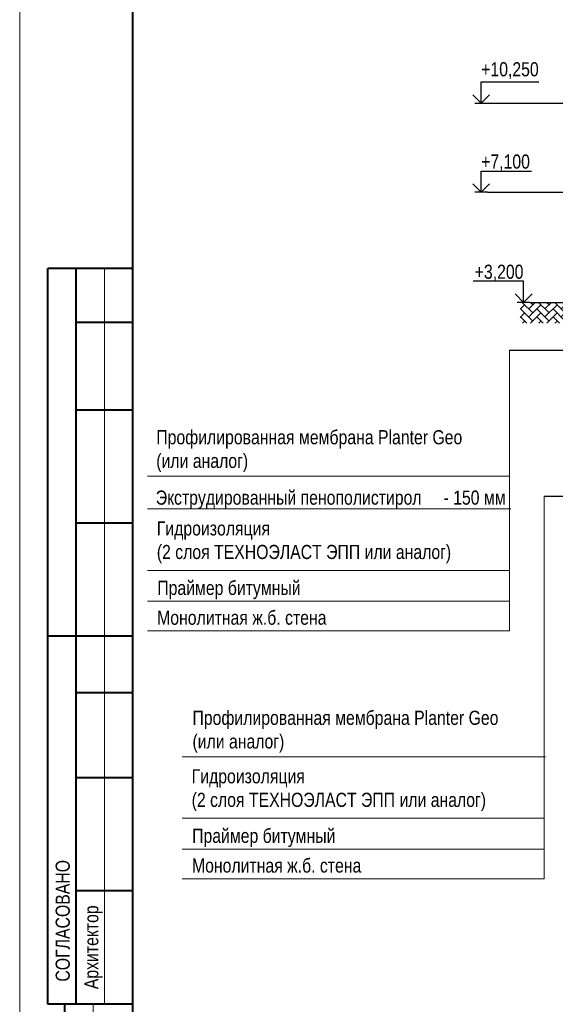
# Model space of a CAD drawing. Header units: millimetres. Extents: x 12039 to 98410, y -32246 to 145954.
# Tile 2 of 17: x 12039 to 30988, y -14255 to 20554. Entities that reach past the tile are written whole.
import ezdxf

# ---------------------------------------------------------------- set-up
doc = ezdxf.new("R2010")
doc.units = ezdxf.units.MM
for name, color, linetype, lineweight in [('СК-200-Р(амка)', 7, 'Continuous', 40), ('СК-210-Р-РАМКА ЛИНИИ ТОНКИЕ', 7, 'Continuous', 15), ('СК-220-Р-РАМКА ТЕКСТ', 7, 'Continuous', 15), ('СК-400-Т(екст)', 7, 'Continuous', 20), ('СК-600-Ш(триховка', 7, 'Continuous', 15)]:
    doc.layers.add(name, color=color, linetype=linetype, lineweight=lineweight)
doc.layers.add('текст', color=7, linetype='Continuous')
doc.layers.add('Чертеж и Рисунок', color=7, linetype='Continuous')
doc.styles.add('RUSS', font='arial.ttf', dxfattribs={"width": 0.8})
doc.styles.get("Standard").update_dxf_attribs({"font": 'arial.ttf'})

msp = doc.modelspace()

# ---------------------------------------------------------------- hatches: boundary and pattern name
at = {"layer": 'СК-600-Ш(триховка'}
h = msp.add_hatch(dxfattribs=at)
h.set_pattern_fill('AR-HBONE', color=256, scale=2)
h.set_pattern_definition([(45, (-69382.42, 1134.78), (0, 287.3682), [609.6, -203.2]), (135, (-69238.73, 1278.47), (3e-14, 287.3682), [609.6, -203.2])])
h.paths.add_polyline_path([(32876.4, 10558.3), (29743.6, 10558.3), (29743.6, 9822.1), (32876.4, 9822.1)])

# ---------------------------------------------------------------- linework, layer by layer
at = {"layer": 'СК-200-Р(амка)'}
for p, q in [((16039.3, -31246.1), (16039.3, 144953.9)), ((16039.3, 11753.9), (13039.3, 11753.9)), ((13039.3, -14246.1), (13039.3, 11753.9)), ((14039.3, -14246.1), (14039.3, 11753.9)), ((16039.3, 9853.9), (14039.3, 9853.9)), ((16039.3, 6753.9), (14039.3, 6753.9)), ((16039.3, 2753.9), (14039.3, 2753.9)), ((16039.3, -1246.1), (13039.3, -1246.1)), ((16039.3, -3246.1), (14039.3, -3246.1)), ((16039.3, -6246.1), (14039.3, -6246.1)), ((16039.3, -10246.1), (14039.3, -10246.1)), ((16039.3, -14246.1), (13039.3, -14246.1)), ((13639.3, -31246.1), (13639.3, -14246.1))]:
    msp.add_line(p, q, dxfattribs=at)
at = {"layer": 'СК-210-Р-РАМКА ЛИНИИ ТОНКИЕ'}
for p, q in [((12039.3, -32246.1), (12039.3, 145953.9)), ((15039.3, -14246.1), (15039.3, 11753.9)), ((14639.3, -31246.1), (14639.3, -14246.1))]:
    msp.add_line(p, q, dxfattribs=at)
at = {"layer": 'СК-400-Т(екст)', "color": 7}
for p, q in [((29362.2, -1054.2), (29362.2, 8867.8)), ((29362.2, 4416.6), (16558.6, 4416.6)), ((30595.5, -9817.5), (30595.5, 3710.7)), ((29408.7, 3260.4), (16558.6, 3260.4)), ((29362.2, -1054.2), (16558.6, -1054.2)), ((29362.2, -1054.2), (16558.6, -1054.2)), ((30642, -5502.9), (17791.9, -5502.9)), ((30642, -5502.9), (17838.4, -5502.9)), ((30595.5, -9817.5), (17791.9, -9817.5)), ((30595.5, -9817.5), (17791.9, -9817.5))]:
    msp.add_line(p, q, dxfattribs=at)
at = {"layer": 'СК-400-Т(екст)', "color": 7, "extrusion": (3.89133e-14, 1, 0)}
for points, elevation in [([(-16558.6, 0), (-29362.2, 0)], 1085.4), ([(-16558.6, 0), (-29362.2, 0)], -2.1), ([(-17791.9, 0), (-30595.5, 0)], -7677.9), ([(-17791.9, 0), (-30595.5, 0)], -8765.4)]:
    msp.add_lwpolyline(points, dxfattribs=dict(at, elevation=elevation))
at = {"layer": 'текст'}
for p, q in [((28365.4, 17603.3), (28365.4, 18353.3)), ((28365.4, 18353.3), (30409.4, 18353.3)), ((28065.4, 17903.3), (28365.4, 17603.3)), ((28365.4, 17603.3), (28665.4, 17903.3)), ((28140.4, 17603.3), (28590.4, 17603.3)), ((28590.4, 17603.2), (32520.1, 17603.2)), ((28365.4, 14453.3), (28365.4, 15203.3)), ((28365.4, 15203.3), (30143.8, 15203.3)), ((28065.4, 14753.3), (28365.4, 14453.3)), ((28365.4, 14453.3), (28665.4, 14753.3)), ((28590.4, 14453.3), (28140.4, 14453.3)), ((28590.4, 14453.2), (32520.1, 14453.2)), ((29865.4, 11308.3), (28087, 11308.3)), ((29865.4, 10558.3), (29865.4, 11308.3)), ((29865.4, 10558.3), (29565.4, 10858.3)), ((30165.4, 10858.3), (29865.4, 10558.3))]:
    msp.add_line(p, q, dxfattribs=at)
at = {"layer": 'текст', "lineweight": 30}
for q in [(29640.4, 10558.3), (32384.2, 10558.3)]:
    msp.add_line((30090.4, 10558.3), q, dxfattribs=at)
at = {"layer": 'Чертеж и Рисунок', "linetype": 'Continuous'}
for p, q in [((29362.2, 8867.8), (36580.5, 8867.8)), ((30595.5, 3710.7), (36580.5, 3710.7))]:
    msp.add_line(p, q, dxfattribs=at)

# ---------------------------------------------------------------- texts
at = {"layer": 'СК-200-Р(амка)', "width": 0.8}
msp.add_text('СОГЛАСОВАНО', height=500, rotation=90, dxfattribs=at).set_placement((13811.9, -13453.9))
at = {"layer": 'СК-220-Р-РАМКА ТЕКСТ', "width": 0.8}
msp.add_text('Архитектор', height=500, rotation=90, dxfattribs=at).set_placement((14821.9, -13721.2))
at = {"layer": 'СК-400-Т(екст)', "color": 6, "style": 'RUSS', "width": 0.8}
for s, p in [('+10,250', (28365.4, 18551.9)), ('+7,100', (28365.4, 15288.1))]:
    msp.add_text(s, height=500, dxfattribs=at).set_placement(p)
at = {"layer": 'СК-400-Т(екст)', "color": 7, "style": 'RUSS', "width": 0.8}
msp.add_text('+3,200', height=500, dxfattribs=at).set_placement((28136.3, 11393.1))
at = {"layer": 'СК-400-Т(екст)', "color": 7, "width": 0.8}
for s, p in [('Экструдированный пенополистирол     - 150 мм', (16853.4, 3407.9)), ('Праймер битумный  ', (16906.8, 216.1)), ('Монолитная ж.б. cтена ', (16901.3, -836)), ('Праймер битумный  ', (18140.1, -8547.1)), ('Монолитная ж.б. cтена ', (18134.6, -9599.2))]:
    msp.add_text(s, height=500, dxfattribs=at).set_placement(p)
at = {"layer": 'СК-400-Т(екст)', "color": 7, "lineweight": 50, "char_height": 500, "width": 11347.862, "attachment_point": 1}
for insert in [(16872.2, 6043.2), (18152, -3876.3)]:
    msp.add_mtext('{\\W0.8;Профилированная мембрана Planter Geo\\P(или аналог)   }', dxfattribs=dict(at, insert=insert))
at = {"layer": 'СК-400-Т(екст)', "color": 7, "lineweight": 30, "char_height": 500, "attachment_point": 1}
for insert in [(16889.8, 2820.4), (18123.1, -5942.8)]:
    msp.add_mtext('{\\W0.8;Гидроизоляция  \\P(2 слоя ТЕХНОЭЛАСТ ЭПП или аналог)}', dxfattribs=dict(at, insert=insert))

doc.saveas('drawing.dxf')
